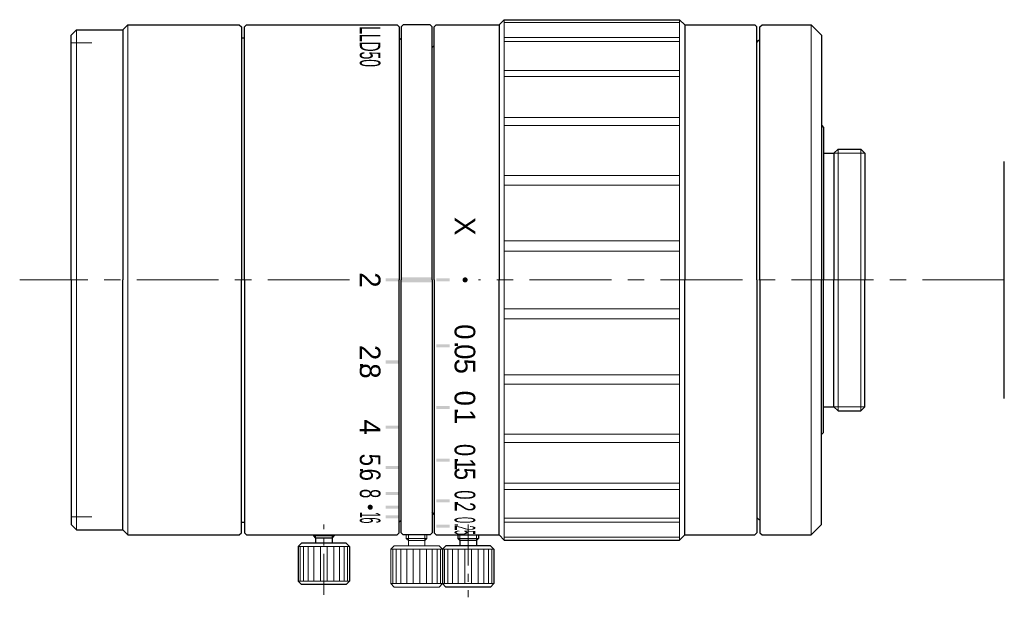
# Model space of a CAD drawing. Header units: millimetres. Extents: x 6.5 to 102, y 19.2 to 75.2.
import ezdxf
from ezdxf.enums import TextEntityAlignment as Align

# ---------------------------------------------------------------- set-up
doc = ezdxf.new("R2010")
doc.units = ezdxf.units.MM
doc.header["$LTSCALE"] = 0.25
doc.linetypes.add('CENTER', pattern=[50.8, 31.75, -6.35, 6.35, -6.35])
doc.layers.add('00_補助線', color=252, linetype='Continuous', lineweight=0, plot=False)
for name, color, linetype, lineweight in [('01_外形線', 7, 'Continuous', 30), ('02_ﾈｼﾞ（断面）・遮光線仕切り', 7, 'Continuous', 20), ('03_ﾈｼﾞ・ﾛｰﾚｯﾄ・遮光線', 7, 'Continuous', 9), ('04_中心線', 1, 'CENTER', 20), ('06_面取線', 7, 'Continuous', 9), ('09_文字', 2, 'Continuous', 20)]:
    doc.layers.add(name, color=color, linetype=linetype, lineweight=lineweight)
doc.styles.add('VS Standard', font='txt', dxfattribs={"height": 3})

msp = doc.modelspace()

# ---------------------------------------------------------------- hatches: boundary and pattern name
at = {"layer": '01_外形線'}
h = msp.add_hatch(color=256, dxfattribs=at)
h.dxf.hatch_style = 1
h.paths.add_polyline_path([(43.313, 49.85), (43.313, 50.15), (42.013, 50.15), (42.013, 49.85)])
h = msp.add_hatch(color=256, dxfattribs=at)
h.dxf.hatch_style = 1
h.paths.add_polyline_path([(46.513, 50.25), (43.513, 50.25), (43.513, 49.75), (46.513, 49.75)])
h = msp.add_hatch(color=256, dxfattribs=at)
h.dxf.hatch_style = 1
h.paths.add_polyline_path([(48.213, 49.85), (48.213, 50.15), (46.913, 50.15), (46.913, 49.85)])
h = msp.add_hatch(color=256, dxfattribs=at)
h.dxf.hatch_style = 1
h.paths.add_polyline_path([(48.213, 43.444), (48.213, 43.744), (46.913, 43.744), (46.913, 43.444)])
h = msp.add_hatch(color=256, dxfattribs=at)
h.dxf.hatch_style = 1
h.paths.add_polyline_path([(43.313, 41.882), (43.313, 42.182), (42.013, 42.182), (42.013, 41.882)])
h = msp.add_hatch(color=256, dxfattribs=at)
h.dxf.hatch_style = 1
h.paths.add_polyline_path([(48.213, 37.475), (48.213, 37.775), (46.913, 37.775), (46.913, 37.475)])
h = msp.add_hatch(color=256, dxfattribs=at)
h.dxf.hatch_style = 1
h.paths.add_polyline_path([(43.313, 35.566), (43.313, 35.866), (42.013, 35.866), (42.013, 35.566)])
h = msp.add_hatch(color=256, dxfattribs=at)
h.dxf.hatch_style = 1
h.paths.add_polyline_path([(48.213, 32.349), (48.213, 32.649), (46.913, 32.649), (46.913, 32.349)])
h = msp.add_hatch(color=256, dxfattribs=at)
h.dxf.hatch_style = 1
h.paths.add_polyline_path([(43.313, 31.641), (43.313, 31.941), (42.013, 31.941), (42.013, 31.641)])
h = msp.add_hatch(color=256, dxfattribs=at)
h.dxf.hatch_style = 1
h.paths.add_polyline_path([(43.313, 29.116), (43.313, 29.416), (42.013, 29.416), (42.013, 29.116)])
h = msp.add_hatch(color=256, dxfattribs=at)
h.dxf.hatch_style = 1
h.paths.add_polyline_path([(48.213, 28.416), (48.213, 28.716), (46.913, 28.716), (46.913, 28.416)])
h = msp.add_hatch(color=256, dxfattribs=at)
h.dxf.hatch_style = 1
h.paths.add_polyline_path([(43.313, 27.791), (43.313, 28.091), (42.013, 28.091), (42.013, 27.791)])
h = msp.add_hatch(color=256, dxfattribs=at)
h.dxf.hatch_style = 1
h.paths.add_polyline_path([(43.313, 26.87), (43.313, 27.17), (42.013, 27.17), (42.013, 26.87)])
h = msp.add_hatch(color=256, dxfattribs=at)
h.dxf.hatch_style = 1
h.paths.add_polyline_path([(48.213, 25.943), (48.213, 26.243), (46.913, 26.243), (46.913, 25.943)])
at = {"layer": '09_文字'}
h = msp.add_hatch(color=256, dxfattribs=at)
h.dxf.hatch_style = 1
h.paths.add_polyline_path([(49.713, 49.75, 1), (49.713, 50.25, 1)])
h = msp.add_hatch(color=256, dxfattribs=at)
h.dxf.hatch_style = 1
h.paths.add_polyline_path([(40.513, 27.691, 1), (40.513, 28.191, 1)])

# ---------------------------------------------------------------- linework, layer by layer
at = {"layer": '00_補助線'}
for p, q in [((11.513, 73), (13.513, 73)), ((11.513, 27), (13.513, 27)), ((44.013, 25.25), (44.013, 24.9)), ((44.213, 24.7), (44.013, 24.9)), ((46.013, 24.9), (44.013, 24.9)), ((44.213, 25.25), (44.213, 24.7)), ((45.813, 25.25), (45.813, 24.7)), ((45.813, 24.7), (46.013, 24.9)), ((46.013, 25.25), (46.013, 24.9)), ((42.838, 24.2), (42.513, 23.875)), ((42.513, 23.875), (42.513, 20.525)), ((47.513, 23.875), (42.513, 23.875)), ((42.703, 20.525), (42.703, 23.875)), ((47.188, 24.2), (42.838, 24.2)), ((43.03, 20.525), (43.03, 23.875)), ((43.491, 20.525), (43.491, 23.875)), ((44.056, 20.525), (44.056, 23.875)), ((44.213, 24.7), (44.213, 24.2)), ((45.813, 24.7), (44.213, 24.7)), ((44.687, 20.525), (44.687, 23.875)), ((45.339, 20.525), (45.339, 23.875)), ((45.813, 24.7), (45.813, 24.2)), ((45.97, 20.525), (45.97, 23.875)), ((46.535, 20.525), (46.535, 23.875)), ((46.996, 20.525), (46.996, 23.875)), ((47.188, 24.2), (47.513, 23.875)), ((47.323, 20.525), (47.323, 23.875)), ((47.513, 23.875), (47.513, 20.525)), ((42.838, 20.2), (42.513, 20.525)), ((47.513, 20.525), (42.513, 20.525)), ((47.188, 20.2), (42.838, 20.2)), ((47.188, 20.2), (47.513, 20.525))]:
    msp.add_line(p, q, dxfattribs=at)
at = {"layer": '01_外形線'}
for p, q in [((16.513, 74.25), (17.013, 74.75)), ((17.013, 74.75), (27.813, 74.75)), ((27.813, 74.75), (28.013, 74.55)), ((28.013, 74.55), (28.013, 50)), ((28.313, 74.55), (28.513, 74.75)), ((28.313, 50), (28.313, 74.55)), ((28.513, 74.75), (43.113, 74.75)), ((43.113, 74.75), (43.313, 74.55)), ((43.313, 74.55), (43.313, 50)), ((43.513, 74.55), (43.713, 74.75)), ((43.513, 74.55), (43.513, 50)), ((46.313, 74.75), (43.713, 74.75)), ((46.513, 74.55), (46.313, 74.75)), ((46.513, 50), (46.513, 74.55)), ((46.713, 74.55), (46.913, 74.75)), ((46.713, 50), (46.713, 74.55)), ((46.913, 74.75), (53.017, 74.75)), ((53.017, 74.75), (53.517, 75.25)), ((53.017, 74.75), (53.017, 74.75)), ((53.017, 74.75), (53.017, 50)), ((53.517, 75.25), (70.517, 75.25)), ((70.517, 75.25), (71.017, 74.75)), ((71.017, 74.75), (71.017, 74.75)), ((71.017, 74.75), (77.817, 74.75)), ((71.017, 74.75), (71.017, 50)), ((78.017, 74.55), (77.817, 74.75)), ((78.017, 50), (78.017, 74.55)), ((78.317, 74.55), (78.517, 74.75)), ((78.317, 50), (78.317, 74.55)), ((78.517, 74.75), (83.287, 74.75)), ((83.287, 74.75), (84.287, 73.75)), ((11.513, 73.75), (12.013, 74.25)), ((11.513, 50), (11.513, 73.75)), ((12.013, 74.25), (16.513, 74.25)), ((16.513, 74.25), (16.513, 74.25)), ((16.513, 74.25), (16.513, 50)), ((84.287, 73.75), (84.287, 50)), ((28.013, 73.5), (28.313, 73.5)), ((43.313, 73.5), (43.313, 73.5)), ((43.313, 73.5), (43.513, 73.3)), ((46.713, 72.75), (46.513, 72.55)), ((78.017, 73.05), (78.217, 73.25)), ((78.217, 73.25), (78.317, 73.25)), ((84.287, 65), (84.287, 65)), ((84.287, 65), (84.487, 64.8)), ((84.487, 64.8), (84.487, 50)), ((84.487, 62.303), (85.487, 62.303)), ((85.487, 62.303), (85.884, 62.7)), ((85.487, 62.303), (85.487, 62.303)), ((85.487, 62.303), (85.487, 50)), ((85.884, 62.7), (88.09, 62.7)), ((88.487, 62.303), (88.09, 62.7)), ((88.487, 62.303), (88.487, 50)), ((102.013, 38.5), (102.013, 61.5)), ((11.513, 50), (11.513, 26.25)), ((16.513, 25.75), (16.513, 50)), ((28.013, 25.45), (28.013, 50)), ((28.313, 50), (28.313, 25.45)), ((43.313, 25.45), (43.313, 50)), ((43.513, 25.45), (43.513, 50)), ((46.513, 50), (46.513, 25.45)), ((46.713, 50), (46.713, 25.45)), ((53.017, 25.25), (53.017, 50)), ((71.017, 25.25), (71.017, 50)), ((78.017, 50), (78.017, 25.45)), ((78.317, 50), (78.317, 25.45)), ((84.287, 26.25), (84.287, 50)), ((84.487, 35.2), (84.487, 50)), ((85.487, 37.697), (85.487, 50)), ((88.487, 37.697), (88.487, 50)), ((84.487, 37.697), (85.487, 37.697)), ((85.487, 37.697), (85.487, 37.697)), ((85.487, 37.697), (85.884, 37.3)), ((85.884, 37.3), (88.09, 37.3)), ((88.487, 37.697), (88.09, 37.3)), ((84.287, 35), (84.487, 35.2)), ((84.287, 35), (84.287, 35)), ((46.713, 27.25), (46.513, 27.45)), ((78.017, 26.95), (78.217, 26.75)), ((78.217, 26.75), (78.317, 26.75)), ((11.513, 26.25), (12.013, 25.75)), ((28.013, 26.5), (28.313, 26.5)), ((43.313, 26.5), (43.513, 26.7)), ((43.313, 26.5), (43.313, 26.5)), ((83.287, 25.25), (84.287, 26.25)), ((12.013, 25.75), (16.513, 25.75)), ((16.513, 25.75), (16.513, 25.75)), ((16.513, 25.75), (17.013, 25.25)), ((17.013, 25.25), (27.813, 25.25)), ((27.813, 25.25), (28.013, 25.45)), ((28.313, 25.45), (28.513, 25.25)), ((28.513, 25.25), (43.113, 25.25)), ((35.013, 25.25), (35.013, 25.15)), ((35.013, 25.15), (35.213, 24.95)), ((35.213, 24.95), (35.213, 24.45)), ((36.813, 24.95), (35.213, 24.95)), ((36.813, 24.95), (37.013, 25.15)), ((36.813, 24.95), (36.813, 24.45)), ((37.013, 25.25), (37.013, 25.15)), ((43.113, 25.25), (43.313, 25.45)), ((43.513, 25.45), (43.713, 25.25)), ((46.313, 25.25), (43.713, 25.25)), ((46.513, 25.45), (46.313, 25.25)), ((46.713, 25.45), (46.913, 25.25)), ((46.913, 25.25), (53.017, 25.25)), ((49.013, 25.25), (49.013, 24.9)), ((49.213, 24.7), (49.013, 24.9)), ((50.813, 24.7), (51.013, 24.9)), ((51.013, 25.25), (51.013, 24.9)), ((53.017, 25.25), (53.017, 25.25)), ((53.017, 25.25), (53.517, 24.75)), ((70.517, 24.75), (71.017, 25.25)), ((71.017, 25.25), (71.017, 25.25)), ((71.017, 25.25), (77.817, 25.25)), ((78.017, 25.45), (77.817, 25.25)), ((78.317, 25.45), (78.517, 25.25)), ((78.517, 25.25), (83.287, 25.25)), ((33.838, 24.45), (33.513, 24.125)), ((33.513, 24.125), (33.513, 20.775)), ((38.188, 24.45), (33.838, 24.45)), ((38.188, 24.45), (38.513, 24.125)), ((38.513, 24.125), (38.513, 20.775)), ((47.838, 24.2), (47.513, 23.875)), ((47.513, 23.875), (47.513, 20.525)), ((52.188, 24.2), (47.838, 24.2)), ((49.213, 24.7), (49.213, 24.2)), ((50.813, 24.7), (49.213, 24.7)), ((50.813, 24.7), (50.813, 24.2)), ((52.188, 24.2), (52.513, 23.875)), ((52.513, 23.875), (52.513, 20.525)), ((53.517, 24.75), (70.517, 24.75)), ((33.838, 20.45), (33.513, 20.775)), ((38.188, 20.45), (33.838, 20.45)), ((38.188, 20.45), (38.513, 20.775)), ((47.838, 20.2), (47.513, 20.525)), ((52.188, 20.2), (47.838, 20.2)), ((52.188, 20.2), (52.513, 20.525))]:
    msp.add_line(p, q, dxfattribs=at)
at = {"layer": '02_ﾈｼﾞ（断面）・遮光線仕切り'}
for p, q in [((85.487, 62.303), (88.487, 62.303)), ((85.487, 37.697), (88.487, 37.697)), ((35.213, 25.25), (35.213, 24.95)), ((36.813, 25.25), (36.813, 24.95)), ((49.213, 25.25), (49.213, 24.7)), ((50.813, 25.25), (50.813, 24.7))]:
    msp.add_line(p, q, dxfattribs=at)
at = {"layer": '03_ﾈｼﾞ・ﾛｰﾚｯﾄ・遮光線'}
for p, q in [((53.517, 74.964), (70.517, 74.964)), ((53.517, 73.515), (70.517, 73.515)), ((53.517, 73.132), (70.517, 73.132)), ((53.517, 70.333), (70.517, 70.333)), ((53.517, 69.724), (70.517, 69.724)), ((53.517, 65.765), (70.517, 65.765)), ((53.517, 64.972), (70.517, 64.972)), ((53.517, 60.123), (70.517, 60.123)), ((53.517, 59.199), (70.517, 59.199)), ((53.517, 53.791), (70.517, 53.791)), ((53.517, 52.799), (70.517, 52.799)), ((53.517, 47.201), (70.517, 47.201)), ((53.517, 46.209), (70.517, 46.209)), ((53.517, 40.801), (70.517, 40.801)), ((53.517, 39.877), (70.517, 39.877)), ((53.517, 35.028), (70.517, 35.028)), ((53.517, 34.235), (70.517, 34.235)), ((53.517, 30.276), (70.517, 30.276)), ((53.517, 29.667), (70.517, 29.667)), ((53.517, 26.868), (70.517, 26.868)), ((53.517, 26.485), (70.517, 26.485)), ((53.517, 25.036), (70.517, 25.036))]:
    msp.add_line(p, q, dxfattribs=at)
at = {"layer": '04_中心線'}
for p, q in [((38.506, 50), (6.513, 50)), ((102.013, 50), (51.017, 50))]:
    msp.add_line(p, q, dxfattribs=at)
at = {"layer": '04_中心線', "ltscale": 0.5}
for p, q in [((36.013, 19.45), (36.013, 26.25)), ((50.013, 26.25), (50.013, 19.2))]:
    msp.add_line(p, q, dxfattribs=at)
at = {"layer": '06_面取線'}
for p, q in [((17.013, 74.75), (17.013, 50)), ((53.517, 75.25), (53.517, 50)), ((70.517, 75.25), (70.517, 50)), ((83.287, 74.75), (83.287, 50)), ((12.013, 74.25), (12.013, 50)), ((85.884, 62.7), (85.884, 50)), ((88.09, 62.7), (88.09, 50)), ((12.013, 25.75), (12.013, 50)), ((17.013, 25.25), (17.013, 50)), ((53.517, 24.75), (53.517, 50)), ((70.517, 24.75), (70.517, 50)), ((83.287, 25.25), (83.287, 50)), ((85.884, 37.3), (85.884, 50)), ((88.09, 37.3), (88.09, 50)), ((37.013, 25.15), (35.013, 25.15)), ((51.013, 24.9), (49.013, 24.9)), ((38.513, 24.125), (33.513, 24.125)), ((33.703, 20.775), (33.703, 24.125)), ((34.03, 20.775), (34.03, 24.125)), ((34.491, 20.775), (34.491, 24.125)), ((35.056, 20.775), (35.056, 24.125)), ((35.687, 20.775), (35.687, 24.125)), ((36.339, 20.775), (36.339, 24.125)), ((36.97, 20.775), (36.97, 24.125)), ((37.535, 20.775), (37.535, 24.125)), ((37.996, 20.775), (37.996, 24.125)), ((38.323, 20.775), (38.323, 24.125)), ((52.513, 23.875), (47.513, 23.875)), ((47.703, 20.525), (47.703, 23.875)), ((48.03, 20.525), (48.03, 23.875)), ((48.491, 20.525), (48.491, 23.875)), ((49.056, 20.525), (49.056, 23.875)), ((49.687, 20.525), (49.687, 23.875)), ((50.339, 20.525), (50.339, 23.875)), ((50.97, 20.525), (50.97, 23.875)), ((51.535, 20.525), (51.535, 23.875)), ((51.996, 20.525), (51.996, 23.875)), ((52.323, 20.525), (52.323, 23.875)), ((38.513, 20.775), (33.513, 20.775)), ((52.513, 20.525), (47.513, 20.525))]:
    msp.add_line(p, q, dxfattribs=at)

# ---------------------------------------------------------------- texts
at = {"layer": '09_文字', "style": 'VS Standard'}
for s, width, p in [('LLD50', 0.5, (41.501, 72.635)), ('0', 0.8, (50.698, 33.489)), ('5', 0.8, (41.501, 32.539)), ('.', 0.8, (50.701, 32.512)), ('1', 0.8, (50.701, 32.117)), ('.', 0.8, (41.505, 31.541)), ('6', 0.8, (41.505, 31.093)), ('5', 0.8, (50.701, 31.181)), ('8', 0.6, (41.503, 29.266)), ('0', 0.6, (50.698, 29.139)), ('.', 0.6, (50.701, 28.379)), ('2', 0.6, (50.701, 27.977)), ('6', 0.4, (41.503, 26.665)), ('1', 0.4, (41.505, 27.202)), ('0', 0.4, (50.698, 26.694)), ('.', 0.4, (50.701, 26.218)), ('2', 0.3, (50.701, 25.928)), ('5', 0.3, (50.701, 25.485))]:
    msp.add_text(s, height=2, rotation=270, dxfattribs=dict(at, width=width)).set_placement(p, align=Align.TOP_CENTER)
for s, p in [('X', (50.698, 55.208)), ('2', (41.501, 50)), ('0', (50.698, 44.959)), ('2', (41.501, 42.948)), ('.', (50.701, 43.719)), ('0', (50.701, 43.024)), ('5', (50.701, 41.62)), ('.', (41.505, 41.709)), ('8', (41.505, 41.165)), ('0', (50.698, 38.515)), ('.', (50.701, 37.276)), ('1', (50.701, 36.732)), ('4', (41.503, 35.716))]:
    msp.add_text(s, height=2, rotation=270, dxfattribs=at).set_placement(p, align=Align.TOP_CENTER)

doc.saveas('drawing.dxf')
